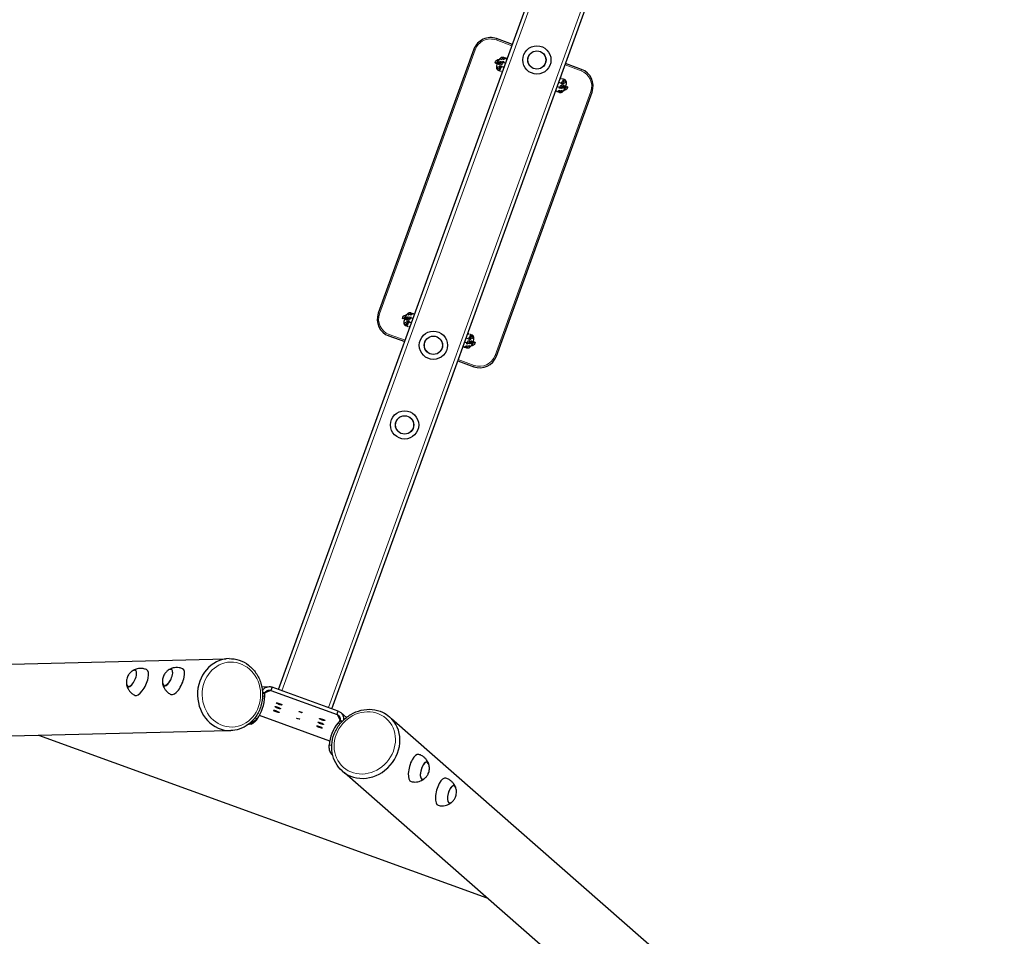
# Model space of a CAD drawing. Header units: millimetres. Extents: x 0 to 6535399, y 0 to 6021678.
# Tile 23 of 59: x 6532993.545 to 6532994.298, y 6021280.295 to 6021280.996. Entities that reach past the tile are written whole.
import ezdxf

# ---------------------------------------------------------------- set-up
doc = ezdxf.new("R2010")
doc.units = ezdxf.units.MM
for name, color, linetype, lineweight in [('PZT_plac zabaw', 7, 'Continuous', 15), ('Widoczne (ISO)', 7, 'Continuous', 25), ('Widoczne wąskie (ISO)', 7, 'Continuous', 15)]:
    doc.layers.add(name, color=color, linetype=linetype, lineweight=lineweight)

# ---------------------------------------------------------------- blocks, each defined once
blk = doc.blocks.new('hu stawka podwójna')
at = {"layer": 'Widoczne (ISO)'}
for p, q in [((3375.4, 4795.4), (2957.8, 3724.7)), ((3470, 4758.5), (3052.4, 3687.8)), ((3150, 3262), (3150, 3938)), ((2424, 3689), (2026, 3689)), ((2001, 3664), (2001, 3640)), ((2449, 3640), (2449, 3664)), ((2974, 3654.1), (2977.8, 3663.8)), ((2984.4, 3656.7), (2984.8, 3660.1)), ((2985.3, 3656.4), (2988.8, 3655.3)), ((3034.7, 3663.7), (3034, 3661.9)), ((2022.5, 3642.5), (2022.5, 3645.8)), ((2028.5, 3643.7), (2028.5, 3645.8)), ((2029.5, 3646.9), (2029.5, 3646.6)), ((2029.5, 3643.2), (2029.5, 3646.6)), ((2029.5, 3643.2), (2029.5, 3640)), ((2035.5, 3646.6), (2035.5, 3646.9)), ((2035.5, 3643.2), (2035.5, 3646.6)), ((2035.5, 3640), (2035.5, 3643.2)), ((2036.5, 3645.8), (2036.5, 3643.7)), ((2042.5, 3645.8), (2042.5, 3642.5)), ((2407.5, 3642.5), (2407.5, 3645.8)), ((2413.5, 3643.7), (2413.5, 3645.8)), ((2414.5, 3646.9), (2414.5, 3646.6)), ((2414.5, 3643.2), (2414.5, 3646.6)), ((2414.5, 3643.2), (2414.5, 3640)), ((2420.5, 3646.6), (2420.5, 3646.9)), ((2420.5, 3643.2), (2420.5, 3646.6)), ((2420.5, 3640), (2420.5, 3643.2)), ((2421.5, 3645.8), (2421.5, 3643.7)), ((2427.5, 3645.8), (2427.5, 3642.5)), ((2973.2, 3649.9), (2973.2, 3550.1)), ((2976, 3649.9), (2973.2, 3649.9)), ((2978.2, 3649.9), (2976, 3649.9)), ((2978.2, 3550.1), (2978.2, 3649.9)), ((3017.2, 3653), (3017.2, 3547)), ((2973.2, 3640), (176.8, 3640)), ((2973.2, 3560), (176.8, 3560)), ((2001, 3560), (2001, 3536)), ((2022.5, 3554.2), (2022.5, 3557.5)), ((2029.5, 3560), (2029.5, 3556.8)), ((2035.5, 3556.8), (2035.5, 3560)), ((2042.5, 3557.5), (2042.5, 3554.2)), ((2407.5, 3554.2), (2407.5, 3557.5)), ((2414.5, 3560), (2414.5, 3556.8)), ((2420.5, 3556.8), (2420.5, 3560)), ((2427.5, 3557.5), (2427.5, 3554.2)), ((2449, 3536), (2449, 3560)), ((2028.5, 3554.2), (2028.5, 3556.3)), ((2029.5, 3556.8), (2029.5, 3553.4)), ((2029.5, 3553.4), (2029.5, 3553.1)), ((2035.5, 3556.8), (2035.5, 3553.4)), ((2035.5, 3553.1), (2035.5, 3553.4)), ((2036.5, 3556.3), (2036.5, 3554.2)), ((2413.5, 3554.2), (2413.5, 3556.3)), ((2414.5, 3556.8), (2414.5, 3553.4)), ((2414.5, 3553.4), (2414.5, 3553.1)), ((2420.5, 3556.8), (2420.5, 3553.4)), ((2420.5, 3553.1), (2420.5, 3553.4)), ((2421.5, 3556.3), (2421.5, 3554.2)), ((2973.2, 3550.1), (2976, 3550.1)), ((2977.8, 3536.2), (2974, 3545.9)), ((2976, 3550.1), (2978.2, 3550.1)), ((2988.8, 3544.7), (2985.3, 3543.6)), ((2984.4, 3543.3), (2984.8, 3539.9)), ((3034, 3538.1), (3034.7, 3536.3)), ((2026, 3511), (2424, 3511)), ((3470, 2441.5), (3052.4, 3512.2)), ((3375.4, 2404.6), (2957.8, 3475.3))]:
    blk.add_line(p, q, dxfattribs=at)
for centre, radius in [((2010, 3600), 20), ((2440, 3600), 20), ((2560, 3600), 20), ((2010, 3600), 13), ((2440, 3600), 13), ((2560, 3600), 13)]:
    blk.add_circle(centre, radius, dxfattribs=at)
for centre, radius, start, end in [((2026, 3664), 25, 90, 180), ((2424, 3664), 25, 0, 90), ((2032.5, 3649), 5.25, 16.4202, 163.5798), ((2032.5, 3649), 5.25, 233.715, 235.1501), ((2032.5, 3646.9), 3, 0, 180), ((2032.5, 3649), 5.25, 304.8499, 306.285), ((2417.5, 3649), 5.25, 16.4202, 163.5798), ((2417.5, 3649), 5.25, 233.715, 235.1501), ((2417.5, 3646.9), 3, 0, 180), ((2417.5, 3649), 5.25, 304.8499, 306.285), ((2032.5, 3551), 5.25, 196.4202, 343.5798), ((2032.5, 3551), 5.25, 124.8499, 126.285), ((2032.5, 3553.1), 3, 180, 0), ((2032.5, 3551), 5.25, 53.715, 55.1501), ((2417.5, 3551), 5.25, 196.4202, 343.5798), ((2417.5, 3551), 5.25, 124.8499, 126.285), ((2417.5, 3553.1), 3, 180, 0), ((2417.5, 3551), 5.25, 53.715, 55.1501), ((2026, 3536), 25, 180, 270), ((2424, 3536), 25, 270, 0)]:
    blk.add_arc(centre, radius, start, end, dxfattribs=at)
for centre, major_axis, ratio, start_param, end_param in [((3029.4, 3841.2), (-13, -1), 0.400557, 5.752834, 9.955129), ((3030.5, 3827), (-19.9, -1.5), 0.400557, 6.271236, 9.436728), ((3010.8, 3793.6), (-13, -1), 0.400557, 5.752834, 9.955129), ((3011.9, 3779.4), (-19.9, -1.5), 0.400557, 6.271236, 9.436728), ((3003.6, 3702.5), (-47.5, 18.5), 0.899667, 3.141593, 6.283185), ((2984, 3652.2), (-4.66, 1.82), 0.899667, 4.772385, 4.956136), ((3003.9, 3703.2), (-52, 20.3), 0.899667, 1.630792, 2.262868), ((2984, 3547.8), (4.66, 1.82), 0.899667, 4.468642, 4.652393), ((3003.9, 3496.8), (52, 20.3), 0.899667, 0.878725, 1.5108), ((3003.6, 3497.5), (47.5, 18.5), 0.899667, 3.141593, 6.283185), ((3011.9, 3420.6), (19.9, -1.5), 0.400557, 6.271236, 9.436728), ((3010.8, 3406.4), (13, -1), 0.400557, 5.752834, 9.955129), ((3030.5, 3373), (19.9, -1.5), 0.400557, 6.271236, 9.436728), ((3029.4, 3358.8), (13, -1), 0.400557, 5.752834, 9.955129)]:
    blk.add_ellipse(centre, major_axis=major_axis, ratio=ratio, start_param=start_param, end_param=end_param, dxfattribs=at)
for centre, major_axis in [((2992.2, 3632.5), (0, 4.25)), ((2997.9, 3632.5), (0, 4.25)), ((3003.5, 3632.5), (0, 4.25)), ((2992.7, 3600), (0, 2.5)), ((3002.7, 3600), (0, 2.5)), ((2992.2, 3567.5), (0, 4.25)), ((2997.9, 3567.5), (0, 4.25)), ((3003.5, 3567.5), (0, 4.25))]:
    blk.add_ellipse(centre, major_axis=major_axis, ratio=0.173648, dxfattribs=at)
for points, knots in [([(3017.8, 3842.7), (3017.2, 3842.2), (3016.6, 3841.6), (3015.3, 3840.2), (3014.7, 3839.4), (3013.4, 3837.4), (3012.8, 3836.3), (3011.7, 3833.6), (3011.2, 3832.2), (3010.6, 3829), (3010.5, 3827.3), (3010.6, 3825.6)], [1.7009376, 1.7009376, 1.7009376, 1.7009376, 1.7962945, 1.7962945, 1.8916514, 1.8916514, 1.9870082, 1.9870082, 2.0823651, 2.0823651, 2.1777219, 2.1777219, 2.1777219, 2.1777219]), ([(3018.2, 3843.1), (3018, 3842.9), (3017.8, 3842.7), (3017.4, 3842.3), (3017.3, 3842.1), (3017, 3841.7), (3016.8, 3841.5), (3016.6, 3841), (3016.6, 3840.8), (3016.5, 3840.3), (3016.5, 3840.2), (3016.5, 3840)], [0.7378204, 0.7378204, 0.7378204, 0.7378204, 0.8418891, 0.8418891, 0.9459579, 0.9459579, 1.0500267, 1.0500267, 1.1540954, 1.1540954, 1.2278192, 1.2278192, 1.2278192, 1.2278192]), ([(3040.1, 3844.8), (3038.3, 3845.9), (3036.8, 3846.4), (3033.8, 3847.3), (3032.6, 3847.4), (3030.3, 3847.6), (3029.3, 3847.5), (3027.3, 3847.3), (3026.3, 3847.1), (3023.8, 3846.4), (3022.3, 3845.9), (3019.6, 3844.2), (3019, 3843.7), (3018.2, 3843.1)], [4.920101, 4.920101, 4.920101, 4.920101, 5.213827, 5.213827, 5.634008, 5.634008, 6.054189, 6.054189, 6.47437, 6.47437, 6.894551, 6.894551, 7.021006, 7.021006, 7.021006, 7.021006]), ([(3042.4, 3842), (3042.3, 3842.2), (3042.3, 3842.3), (3042.2, 3842.7), (3042.1, 3843), (3041.8, 3843.4), (3041.6, 3843.6), (3041.3, 3844), (3041.1, 3844.2), (3040.6, 3844.5), (3040.4, 3844.7), (3040.1, 3844.8)], [4.4301018, 4.4301018, 4.4301018, 4.4301018, 4.5038256, 4.5038256, 4.6078944, 4.6078944, 4.7119631, 4.7119631, 4.8160319, 4.8160319, 4.9201007, 4.9201007, 4.9201007, 4.9201007]), ([(3050.4, 3828.6), (3050.3, 3830.4), (3049.9, 3832), (3048.8, 3835.1), (3048.1, 3836.5), (3046.6, 3838.9), (3045.8, 3839.9), (3044.3, 3841.6), (3043.5, 3842.4), (3042, 3843.6), (3041.3, 3844.1), (3040.7, 3844.5)], [5.3432141, 5.3432141, 5.3432141, 5.3432141, 5.4385709, 5.4385709, 5.5339278, 5.5339278, 5.6292846, 5.6292846, 5.7246415, 5.7246415, 5.8199984, 5.8199984, 5.8199984, 5.8199984]), ([(2999.2, 3795.1), (2998.6, 3794.6), (2998, 3794), (2996.8, 3792.6), (2996.1, 3791.8), (2994.8, 3789.8), (2994.2, 3788.7), (2993.1, 3786.1), (2992.6, 3784.6), (2992, 3781.4), (2991.9, 3779.7), (2992, 3778)], [1.7009376, 1.7009376, 1.7009376, 1.7009376, 1.7962945, 1.7962945, 1.8916514, 1.8916514, 1.9870082, 1.9870082, 2.0823651, 2.0823651, 2.1777219, 2.1777219, 2.1777219, 2.1777219]), ([(2999.7, 3795.5), (2999.5, 3795.3), (2999.2, 3795.1), (2998.9, 3794.8), (2998.7, 3794.5), (2998.4, 3794.1), (2998.3, 3793.9), (2998.1, 3793.4), (2998, 3793.2), (2997.9, 3792.7), (2997.9, 3792.6), (2997.9, 3792.4)], [0.7378204, 0.7378204, 0.7378204, 0.7378204, 0.8418891, 0.8418891, 0.9459579, 0.9459579, 1.0500267, 1.0500267, 1.1540954, 1.1540954, 1.2278192, 1.2278192, 1.2278192, 1.2278192]), ([(3021.6, 3797.2), (3019.7, 3798.3), (3018.3, 3798.8), (3015.3, 3799.7), (3014, 3799.9), (3011.7, 3800), (3010.8, 3800), (3008.7, 3799.7), (3007.7, 3799.6), (3005.2, 3798.8), (3003.7, 3798.3), (3001.1, 3796.6), (3000.4, 3796.1), (2999.7, 3795.5)], [4.920101, 4.920101, 4.920101, 4.920101, 5.213827, 5.213827, 5.634008, 5.634008, 6.054189, 6.054189, 6.47437, 6.47437, 6.894551, 6.894551, 7.021006, 7.021006, 7.021006, 7.021006]), ([(3023.8, 3794.4), (3023.8, 3794.6), (3023.7, 3794.7), (3023.6, 3795.2), (3023.5, 3795.4), (3023.2, 3795.8), (3023.1, 3796), (3022.7, 3796.4), (3022.5, 3796.6), (3022.1, 3796.9), (3021.8, 3797.1), (3021.6, 3797.2)], [4.4301018, 4.4301018, 4.4301018, 4.4301018, 4.5038256, 4.5038256, 4.6078944, 4.6078944, 4.7119631, 4.7119631, 4.8160319, 4.8160319, 4.9201007, 4.9201007, 4.9201007, 4.9201007]), ([(3031.9, 3781.1), (3031.7, 3782.8), (3031.3, 3784.4), (3030.2, 3787.5), (3029.5, 3788.9), (3028.1, 3791.3), (3027.3, 3792.3), (3025.7, 3794.1), (3024.9, 3794.8), (3023.5, 3796), (3022.8, 3796.5), (3022.1, 3796.9)], [5.3432141, 5.3432141, 5.3432141, 5.3432141, 5.4385709, 5.4385709, 5.5339278, 5.5339278, 5.6292846, 5.6292846, 5.7246415, 5.7246415, 5.8199984, 5.8199984, 5.8199984, 5.8199984]), ([(3051.1, 3684), (3049.4, 3679.4), (3046.8, 3675.2), (3040.3, 3667.7), (3036.3, 3664.5), (3027.5, 3659.4), (3022.6, 3657.6), (3012.3, 3655.5), (3006.9, 3655.2), (2996.1, 3656.3), (2990.7, 3657.6), (2980.6, 3661.8), (2975.9, 3664.7), (2967.5, 3671.6), (2963.9, 3675.6), (2958.1, 3684.5), (2955.9, 3689.3), (2953.4, 3699.2), (2952.9, 3704.3), (2953.7, 3713.3), (2954.7, 3717.3), (2956.1, 3721)], [1.979858, 1.979858, 1.979858, 1.979858, 2.292991, 2.292991, 2.607918, 2.607918, 2.926815, 2.926815, 3.249388, 3.249388, 3.574105, 3.574105, 3.899422, 3.899422, 4.223927, 4.223927, 4.546022, 4.546022, 4.864221, 4.864221, 5.121451, 5.121451, 5.121451, 5.121451]), ([(2973.2, 3649.9), (2973.2, 3650.6), (2973.3, 3651.3), (2973.5, 3652.7), (2973.7, 3653.4), (2974.5, 3655.4), (2975.3, 3656.6), (2976.7, 3658.1), (2977.3, 3658.6), (2978.9, 3659.7), (2980, 3660.3), (2981.5, 3660.7), (2981.8, 3660.8), (2982.3, 3660.9), (2982.6, 3661), (2982.8, 3661)], [0, 0, 0, 0, 0.215028, 0.215028, 0.429942, 0.429942, 0.860867, 0.860867, 1.075771, 1.075771, 1.451469, 1.451469, 1.545162, 1.545162, 1.614562, 1.614562, 1.614562, 1.614562]), ([(2984.4, 3656.7), (2984, 3656.6), (2983.6, 3656.5), (2982.3, 3656.2), (2981.5, 3655.8), (2980.1, 3654.6), (2979.5, 3653.9), (2978.8, 3652.7), (2978.6, 3652.1), (2978.3, 3651.3), (2978.3, 3651), (2978.2, 3650.5), (2978.2, 3650.2), (2978.2, 3649.9)], [0, 0, 0, 0, 0.137584, 0.137584, 0.413561, 0.413561, 0.689523, 0.689523, 0.861929, 0.861929, 0.948017, 0.948017, 1.034108, 1.034108, 1.034108, 1.034108]), ([(3034, 3661.9), (3033.8, 3661.4), (3033.4, 3660.8), (3032.3, 3659.5), (3031.6, 3658.9), (3029.9, 3657.5), (3028.8, 3656.8), (3027, 3655.8), (3026.2, 3655.4), (3024.6, 3654.7), (3023.8, 3654.5), (3023, 3654.3)], [0, 0, 0, 0, 0.360072, 0.360072, 0.717904, 0.717904, 1.097785, 1.097785, 1.355205, 1.355205, 1.610219, 1.610219, 1.610219, 1.610219]), ([(2022.5, 3645.8), (2022.5, 3646.3), (2022.6, 3646.7), (2022.9, 3647.6), (2023.1, 3647.9), (2023.7, 3648.7), (2024.1, 3649), (2025.1, 3649.7), (2025.8, 3650), (2027.5, 3650.5), (2028.5, 3650.7), (2030.6, 3651), (2031.6, 3651), (2033.5, 3651), (2034.4, 3651), (2036.3, 3650.8), (2037.2, 3650.6), (2039, 3650.1), (2039.8, 3649.8), (2041, 3648.9), (2041.3, 3648.7), (2041.9, 3647.9), (2042.3, 3647.3), (2042.5, 3646.4), (2042.5, 3646.1), (2042.5, 3645.8)], [3.141593, 3.141593, 3.141593, 3.141593, 3.258757, 3.258757, 3.389813, 3.389813, 3.571994, 3.571994, 3.906333, 3.906333, 4.346266, 4.346266, 4.716495, 4.716495, 5.074886, 5.074886, 5.444856, 5.444856, 5.867385, 5.867385, 6.027063, 6.027063, 6.213775, 6.213775, 6.283185, 6.283185, 6.283185, 6.283185]), ([(2023.4, 3640), (2023.4, 3640), (2023.4, 3640), (2023.1, 3640.4), (2022.7, 3641), (2022.5, 3641.9), (2022.5, 3642.2), (2022.5, 3642.5)], [2.8844971, 2.8844971, 2.8844971, 2.8844971, 2.8854705, 2.8854705, 3.072182, 3.072182, 3.1415927, 3.1415927, 3.1415927, 3.1415927]), ([(2029.5, 3643.5), (2029.4, 3643.5), (2029.3, 3643.6), (2028.8, 3643.7), (2028.5, 3643.8), (2028.1, 3643.9), (2027.9, 3644), (2027.9, 3644), (2027.8, 3644), (2027.8, 3644)], [8.3862819, 8.3862819, 8.3862819, 8.3862819, 8.4644676, 8.4644676, 8.7085702, 8.7085702, 8.9079461, 8.9079461, 8.9838634, 8.9838634, 8.9838634, 8.9838634]), ([(2028.5, 3644.5), (2028.6, 3644.6), (2028.7, 3644.6), (2029, 3644.7), (2029.2, 3644.7), (2029.5, 3644.8)], [3.939002, 3.939002, 3.939002, 3.939002, 4.0075559, 4.0075559, 4.1800887, 4.1800887, 4.1800887, 4.1800887]), ([(2035.5, 3644.8), (2035.6, 3644.8), (2035.7, 3644.7), (2036.1, 3644.7), (2036.3, 3644.6), (2036.5, 3644.5)], [5.2446892, 5.2446892, 5.2446892, 5.2446892, 5.322875, 5.322875, 5.4857759, 5.4857759, 5.4857759, 5.4857759]), ([(2037.2, 3644), (2037.2, 3644), (2037.1, 3644), (2037.1, 3644), (2037, 3643.9), (2036.7, 3643.8), (2036.5, 3643.7), (2036, 3643.6), (2035.8, 3643.6), (2035.5, 3643.5)], [6.7240999, 6.7240999, 6.7240999, 6.7240999, 6.8061758, 6.8061758, 6.9591269, 6.9591269, 7.1491485, 7.1491485, 7.3216814, 7.3216814, 7.3216814, 7.3216814]), ([(2042.5, 3642.5), (2042.5, 3642), (2042.4, 3641.6), (2042.1, 3640.7), (2041.9, 3640.4), (2041.6, 3640), (2041.6, 3640), (2041.6, 3640)], [0, 0, 0, 0, 0.1171641, 0.1171641, 0.2482204, 0.2482204, 0.2570955, 0.2570955, 0.2570955, 0.2570955]), ([(2407.5, 3645.8), (2407.5, 3646.3), (2407.6, 3646.7), (2407.9, 3647.6), (2408.1, 3647.9), (2408.7, 3648.7), (2409.1, 3649), (2410.1, 3649.7), (2410.8, 3650), (2412.5, 3650.5), (2413.5, 3650.7), (2415.6, 3651), (2416.6, 3651), (2418.5, 3651), (2419.4, 3651), (2421.3, 3650.8), (2422.2, 3650.6), (2424, 3650.1), (2424.8, 3649.8), (2426, 3648.9), (2426.3, 3648.7), (2426.9, 3647.9), (2427.3, 3647.3), (2427.5, 3646.4), (2427.5, 3646.1), (2427.5, 3645.8)], [3.141593, 3.141593, 3.141593, 3.141593, 3.258757, 3.258757, 3.389813, 3.389813, 3.571994, 3.571994, 3.906333, 3.906333, 4.346266, 4.346266, 4.716495, 4.716495, 5.074886, 5.074886, 5.444856, 5.444856, 5.867385, 5.867385, 6.027063, 6.027063, 6.213775, 6.213775, 6.283185, 6.283185, 6.283185, 6.283185]), ([(2408.4, 3640), (2408.4, 3640), (2408.4, 3640), (2408.1, 3640.4), (2407.7, 3641), (2407.5, 3641.9), (2407.5, 3642.2), (2407.5, 3642.5)], [2.8844971, 2.8844971, 2.8844971, 2.8844971, 2.8854705, 2.8854705, 3.072182, 3.072182, 3.1415927, 3.1415927, 3.1415927, 3.1415927]), ([(2414.5, 3643.5), (2414.4, 3643.5), (2414.3, 3643.6), (2413.8, 3643.7), (2413.5, 3643.8), (2413.1, 3643.9), (2412.9, 3644), (2412.9, 3644), (2412.8, 3644), (2412.8, 3644)], [2.1030966, 2.1030966, 2.1030966, 2.1030966, 2.1812823, 2.1812823, 2.4253849, 2.4253849, 2.6247608, 2.6247608, 2.7006781, 2.7006781, 2.7006781, 2.7006781]), ([(2413.5, 3644.5), (2413.6, 3644.6), (2413.7, 3644.6), (2414, 3644.7), (2414.2, 3644.7), (2414.5, 3644.8)], [3.939002, 3.939002, 3.939002, 3.939002, 4.0075559, 4.0075559, 4.1800887, 4.1800887, 4.1800887, 4.1800887]), ([(2420.5, 3644.8), (2420.6, 3644.8), (2420.7, 3644.7), (2421.1, 3644.7), (2421.3, 3644.6), (2421.5, 3644.5)], [5.2446892, 5.2446892, 5.2446892, 5.2446892, 5.322875, 5.322875, 5.4857759, 5.4857759, 5.4857759, 5.4857759]), ([(2422.2, 3644), (2422.2, 3644), (2422.1, 3644), (2422.1, 3644), (2422, 3643.9), (2421.7, 3643.8), (2421.5, 3643.7), (2421, 3643.6), (2420.8, 3643.6), (2420.5, 3643.5)], [0.4409146, 0.4409146, 0.4409146, 0.4409146, 0.5229905, 0.5229905, 0.6759416, 0.6759416, 0.8659632, 0.8659632, 1.0384961, 1.0384961, 1.0384961, 1.0384961]), ([(2427.5, 3642.5), (2427.5, 3642), (2427.4, 3641.6), (2427.1, 3640.7), (2426.9, 3640.4), (2426.6, 3640), (2426.6, 3640), (2426.6, 3640)], [0, 0, 0, 0, 0.1171641, 0.1171641, 0.2482204, 0.2482204, 0.2570955, 0.2570955, 0.2570955, 0.2570955]), ([(2022.5, 3557.5), (2022.5, 3558), (2022.6, 3558.4), (2022.9, 3559.3), (2023.1, 3559.6), (2023.4, 3560), (2023.4, 3560), (2023.4, 3560)], [0, 0, 0, 0, 0.1171641, 0.1171641, 0.2482204, 0.2482204, 0.2570955, 0.2570955, 0.2570955, 0.2570955]), ([(2041.6, 3560), (2041.6, 3560), (2041.6, 3560), (2041.9, 3559.6), (2042.3, 3559), (2042.5, 3558.1), (2042.5, 3557.8), (2042.5, 3557.5)], [2.8844971, 2.8844971, 2.8844971, 2.8844971, 2.8854705, 2.8854705, 3.072182, 3.072182, 3.1415927, 3.1415927, 3.1415927, 3.1415927]), ([(2407.5, 3557.5), (2407.5, 3558), (2407.6, 3558.4), (2407.9, 3559.3), (2408.1, 3559.6), (2408.4, 3560), (2408.4, 3560), (2408.4, 3560)], [0, 0, 0, 0, 0.1171641, 0.1171641, 0.2482204, 0.2482204, 0.2570955, 0.2570955, 0.2570955, 0.2570955]), ([(2426.6, 3560), (2426.6, 3560), (2426.6, 3560), (2426.9, 3559.6), (2427.3, 3559), (2427.5, 3558.1), (2427.5, 3557.8), (2427.5, 3557.5)], [2.8844971, 2.8844971, 2.8844971, 2.8844971, 2.8854705, 2.8854705, 3.072182, 3.072182, 3.1415927, 3.1415927, 3.1415927, 3.1415927]), ([(2042.5, 3554.2), (2042.5, 3553.7), (2042.4, 3553.3), (2042.1, 3552.4), (2041.9, 3552.1), (2041.3, 3551.3), (2040.9, 3551), (2039.9, 3550.3), (2039.2, 3550), (2037.5, 3549.5), (2036.5, 3549.3), (2034.4, 3549), (2033.4, 3549), (2031.5, 3549), (2030.6, 3549), (2028.7, 3549.2), (2027.8, 3549.4), (2026, 3549.9), (2025.2, 3550.2), (2024, 3551.1), (2023.7, 3551.3), (2023.1, 3552.1), (2022.7, 3552.7), (2022.5, 3553.6), (2022.5, 3553.9), (2022.5, 3554.2)], [3.141593, 3.141593, 3.141593, 3.141593, 3.258757, 3.258757, 3.389813, 3.389813, 3.571994, 3.571994, 3.906333, 3.906333, 4.346266, 4.346266, 4.716495, 4.716495, 5.074886, 5.074886, 5.444856, 5.444856, 5.867385, 5.867385, 6.027063, 6.027063, 6.213775, 6.213775, 6.283185, 6.283185, 6.283185, 6.283185]), ([(2027.8, 3556), (2027.8, 3556), (2027.9, 3556), (2027.9, 3556), (2028, 3556.1), (2028.3, 3556.2), (2028.5, 3556.3), (2029, 3556.4), (2029.2, 3556.4), (2029.5, 3556.5)], [6.7240999, 6.7240999, 6.7240999, 6.7240999, 6.8061758, 6.8061758, 6.9591269, 6.9591269, 7.1491485, 7.1491485, 7.3216814, 7.3216814, 7.3216814, 7.3216814]), ([(2029.5, 3555.2), (2029.4, 3555.2), (2029.3, 3555.3), (2028.9, 3555.3), (2028.7, 3555.4), (2028.5, 3555.5)], [5.2446892, 5.2446892, 5.2446892, 5.2446892, 5.322875, 5.322875, 5.4857759, 5.4857759, 5.4857759, 5.4857759]), ([(2035.5, 3556.5), (2035.6, 3556.5), (2035.7, 3556.4), (2036.2, 3556.3), (2036.5, 3556.2), (2036.9, 3556.1), (2037.1, 3556), (2037.1, 3556), (2037.2, 3556), (2037.2, 3556)], [8.3862819, 8.3862819, 8.3862819, 8.3862819, 8.4644676, 8.4644676, 8.7085702, 8.7085702, 8.9079461, 8.9079461, 8.9838634, 8.9838634, 8.9838634, 8.9838634]), ([(2036.5, 3555.5), (2036.4, 3555.4), (2036.3, 3555.4), (2036, 3555.3), (2035.8, 3555.3), (2035.5, 3555.2)], [3.939002, 3.939002, 3.939002, 3.939002, 4.0075559, 4.0075559, 4.1800887, 4.1800887, 4.1800887, 4.1800887]), ([(2427.5, 3554.2), (2427.5, 3553.7), (2427.4, 3553.3), (2427.1, 3552.4), (2426.9, 3552.1), (2426.3, 3551.3), (2425.9, 3551), (2424.9, 3550.3), (2424.2, 3550), (2422.5, 3549.5), (2421.5, 3549.3), (2419.4, 3549), (2418.4, 3549), (2416.5, 3549), (2415.6, 3549), (2413.7, 3549.2), (2412.8, 3549.4), (2411, 3549.9), (2410.2, 3550.2), (2409, 3551.1), (2408.7, 3551.3), (2408.1, 3552.1), (2407.7, 3552.7), (2407.5, 3553.6), (2407.5, 3553.9), (2407.5, 3554.2)], [3.141593, 3.141593, 3.141593, 3.141593, 3.258757, 3.258757, 3.389813, 3.389813, 3.571994, 3.571994, 3.906333, 3.906333, 4.346266, 4.346266, 4.716495, 4.716495, 5.074886, 5.074886, 5.444856, 5.444856, 5.867385, 5.867385, 6.027063, 6.027063, 6.213775, 6.213775, 6.283185, 6.283185, 6.283185, 6.283185]), ([(2412.8, 3556), (2412.8, 3556), (2412.9, 3556), (2412.9, 3556), (2413, 3556.1), (2413.3, 3556.2), (2413.5, 3556.3), (2414, 3556.4), (2414.2, 3556.4), (2414.5, 3556.5)], [6.7240999, 6.7240999, 6.7240999, 6.7240999, 6.8061758, 6.8061758, 6.9591269, 6.9591269, 7.1491485, 7.1491485, 7.3216814, 7.3216814, 7.3216814, 7.3216814]), ([(2414.5, 3555.2), (2414.4, 3555.2), (2414.3, 3555.3), (2413.9, 3555.3), (2413.7, 3555.4), (2413.5, 3555.5)], [5.2446892, 5.2446892, 5.2446892, 5.2446892, 5.322875, 5.322875, 5.4857759, 5.4857759, 5.4857759, 5.4857759]), ([(2420.5, 3556.5), (2420.6, 3556.5), (2420.7, 3556.4), (2421.2, 3556.3), (2421.5, 3556.2), (2421.9, 3556.1), (2422.1, 3556), (2422.1, 3556), (2422.2, 3556), (2422.2, 3556)], [8.3862819, 8.3862819, 8.3862819, 8.3862819, 8.4644676, 8.4644676, 8.7085702, 8.7085702, 8.9079461, 8.9079461, 8.9838634, 8.9838634, 8.9838634, 8.9838634]), ([(2421.5, 3555.5), (2421.4, 3555.4), (2421.3, 3555.4), (2421, 3555.3), (2420.8, 3555.3), (2420.5, 3555.2)], [3.939002, 3.939002, 3.939002, 3.939002, 4.0075559, 4.0075559, 4.1800887, 4.1800887, 4.1800887, 4.1800887]), ([(2956.1, 3479), (2954.3, 3483.5), (2953.4, 3488.4), (2953.1, 3498.3), (2953.8, 3503.3), (2956.9, 3513), (2959.3, 3517.7), (2965.4, 3526.2), (2969.2, 3530.1), (2977.9, 3536.6), (2982.8, 3539.2), (2993, 3543), (2998.4, 3544.1), (3009.3, 3544.7), (3014.7, 3544.2), (3024.9, 3541.6), (3029.8, 3539.5), (3038.4, 3533.9), (3042.2, 3530.5), (3047.7, 3523.3), (3049.7, 3519.8), (3051.1, 3516)], [1.161734, 1.161734, 1.161734, 1.161734, 1.474867, 1.474867, 1.789794, 1.789794, 2.108691, 2.108691, 2.431264, 2.431264, 2.755981, 2.755981, 3.081298, 3.081298, 3.405803, 3.405803, 3.727898, 3.727898, 4.046097, 4.046097, 4.303327, 4.303327, 4.303327, 4.303327]), ([(2982.8, 3539), (2982.8, 3539), (2982.8, 3539), (2982.1, 3539.1), (2981.4, 3539.3), (2979.3, 3540), (2978.1, 3540.7), (2976.5, 3542.1), (2976, 3542.6), (2974.8, 3544.2), (2974.2, 3545.3), (2973.7, 3546.7), (2973.6, 3547), (2973.4, 3547.8), (2973.3, 3548.3), (2973.2, 3549.2), (2973.2, 3549.6), (2973.2, 3550.1)], [0.211832, 0.211832, 0.211832, 0.211832, 0.215028, 0.215028, 0.429942, 0.429942, 0.860867, 0.860867, 1.075771, 1.075771, 1.451469, 1.451469, 1.545162, 1.545162, 1.685727, 1.685727, 1.826296, 1.826296, 1.826296, 1.826296]), ([(2978.2, 3550.1), (2978.2, 3549.7), (2978.2, 3549.2), (2978.5, 3547.9), (2978.9, 3547), (2980, 3545.5), (2980.6, 3544.9), (2981.8, 3544.1), (2982.3, 3543.9), (2983.1, 3543.6), (2983.4, 3543.5), (2983.9, 3543.4), (2984.2, 3543.4), (2984.4, 3543.3)], [0, 0, 0, 0, 0.137584, 0.137584, 0.413561, 0.413561, 0.689523, 0.689523, 0.861929, 0.861929, 0.948017, 0.948017, 1.034108, 1.034108, 1.034108, 1.034108]), ([(3023, 3545.7), (3023.7, 3545.6), (3024.3, 3545.4), (3026.3, 3544.6), (3027.6, 3543.9), (3029.9, 3542.5), (3030.9, 3541.8), (3032.3, 3540.5), (3032.7, 3540), (3033.5, 3539), (3033.8, 3538.5), (3034, 3538.1)], [0, 0, 0, 0, 0.211158, 0.211158, 0.638648, 0.638648, 1.042589, 1.042589, 1.319243, 1.319243, 1.616634, 1.616634, 1.616634, 1.616634]), ([(2992, 3422), (2991.9, 3420.3), (2992, 3418.6), (2992.6, 3415.4), (2993.1, 3413.9), (2994.2, 3411.3), (2994.8, 3410.2), (2996.1, 3408.2), (2996.8, 3407.4), (2998, 3406), (2998.6, 3405.4), (2999.2, 3404.9)], [4.9618756, 4.9618756, 4.9618756, 4.9618756, 5.0572325, 5.0572325, 5.1525893, 5.1525893, 5.2479462, 5.2479462, 5.343303, 5.343303, 5.4386599, 5.4386599, 5.4386599, 5.4386599]), ([(3022.1, 3403.1), (3022.8, 3403.5), (3023.5, 3404), (3024.9, 3405.2), (3025.7, 3405.9), (3027.3, 3407.7), (3028.1, 3408.7), (3029.5, 3411.1), (3030.2, 3412.5), (3031.3, 3415.6), (3031.7, 3417.2), (3031.9, 3418.9)], [1.3195992, 1.3195992, 1.3195992, 1.3195992, 1.414956, 1.414956, 1.5103129, 1.5103129, 1.6056698, 1.6056698, 1.7010266, 1.7010266, 1.7963835, 1.7963835, 1.7963835, 1.7963835]), ([(2997.9, 3407.6), (2997.9, 3407.4), (2997.9, 3407.3), (2998, 3406.8), (2998.1, 3406.6), (2998.3, 3406.1), (2998.4, 3405.9), (2998.7, 3405.5), (2998.9, 3405.2), (2999.2, 3404.9), (2999.5, 3404.7), (2999.7, 3404.5)], [4.0487634, 4.0487634, 4.0487634, 4.0487634, 4.1224871, 4.1224871, 4.2265559, 4.2265559, 4.3306247, 4.3306247, 4.4346934, 4.4346934, 4.5387622, 4.5387622, 4.5387622, 4.5387622]), ([(2999.7, 3404.5), (3001.4, 3403.1), (3002.7, 3402.4), (3005.5, 3401.1), (3006.8, 3400.7), (3009, 3400.2), (3009.9, 3400.1), (3012, 3400), (3013, 3400), (3015.6, 3400.4), (3017.2, 3400.7), (3020.1, 3401.9), (3020.8, 3402.3), (3021.6, 3402.8)], [4.538762, 4.538762, 4.538762, 4.538762, 4.832489, 4.832489, 5.25267, 5.25267, 5.672851, 5.672851, 6.093032, 6.093032, 6.513213, 6.513213, 6.639667, 6.639667, 6.639667, 6.639667]), ([(3021.6, 3402.8), (3021.8, 3402.9), (3022.1, 3403.1), (3022.5, 3403.4), (3022.7, 3403.6), (3023.1, 3404), (3023.2, 3404.2), (3023.5, 3404.6), (3023.6, 3404.8), (3023.7, 3405.3), (3023.8, 3405.4), (3023.8, 3405.6)], [0.3564819, 0.3564819, 0.3564819, 0.3564819, 0.4605507, 0.4605507, 0.5646194, 0.5646194, 0.6686882, 0.6686882, 0.772757, 0.772757, 0.8464807, 0.8464807, 0.8464807, 0.8464807]), ([(3010.6, 3374.4), (3010.5, 3372.7), (3010.6, 3371), (3011.2, 3367.8), (3011.7, 3366.4), (3012.8, 3363.7), (3013.4, 3362.6), (3014.7, 3360.6), (3015.3, 3359.8), (3016.6, 3358.4), (3017.2, 3357.8), (3017.8, 3357.3)], [4.9618756, 4.9618756, 4.9618756, 4.9618756, 5.0572325, 5.0572325, 5.1525893, 5.1525893, 5.2479462, 5.2479462, 5.343303, 5.343303, 5.4386599, 5.4386599, 5.4386599, 5.4386599]), ([(3040.7, 3355.5), (3041.3, 3355.9), (3042, 3356.4), (3043.5, 3357.6), (3044.3, 3358.4), (3045.8, 3360.1), (3046.6, 3361.1), (3048.1, 3363.5), (3048.8, 3364.9), (3049.9, 3368), (3050.3, 3369.6), (3050.4, 3371.4)], [1.3195992, 1.3195992, 1.3195992, 1.3195992, 1.414956, 1.414956, 1.5103129, 1.5103129, 1.6056698, 1.6056698, 1.7010266, 1.7010266, 1.7963835, 1.7963835, 1.7963835, 1.7963835]), ([(3016.5, 3360), (3016.5, 3359.8), (3016.5, 3359.7), (3016.6, 3359.2), (3016.6, 3359), (3016.8, 3358.5), (3017, 3358.3), (3017.3, 3357.9), (3017.4, 3357.7), (3017.8, 3357.3), (3018, 3357.1), (3018.2, 3356.9)], [4.0487634, 4.0487634, 4.0487634, 4.0487634, 4.1224871, 4.1224871, 4.2265559, 4.2265559, 4.3306247, 4.3306247, 4.4346934, 4.4346934, 4.5387622, 4.5387622, 4.5387622, 4.5387622]), ([(3018.2, 3356.9), (3019.9, 3355.5), (3021.3, 3354.8), (3024.1, 3353.5), (3025.3, 3353.1), (3027.5, 3352.6), (3028.5, 3352.5), (3030.5, 3352.4), (3031.6, 3352.5), (3034.2, 3352.8), (3035.7, 3353.1), (3038.6, 3354.4), (3039.3, 3354.7), (3040.1, 3355.2)], [4.538762, 4.538762, 4.538762, 4.538762, 4.832489, 4.832489, 5.25267, 5.25267, 5.672851, 5.672851, 6.093032, 6.093032, 6.513213, 6.513213, 6.639667, 6.639667, 6.639667, 6.639667]), ([(3040.1, 3355.2), (3040.4, 3355.3), (3040.6, 3355.5), (3041.1, 3355.8), (3041.3, 3356), (3041.6, 3356.4), (3041.8, 3356.6), (3042.1, 3357), (3042.2, 3357.3), (3042.3, 3357.7), (3042.3, 3357.8), (3042.4, 3358)], [0.3564819, 0.3564819, 0.3564819, 0.3564819, 0.4605507, 0.4605507, 0.5646194, 0.5646194, 0.6686882, 0.6686882, 0.772757, 0.772757, 0.8464807, 0.8464807, 0.8464807, 0.8464807])]:
    blk.add_open_spline(points, degree=3, knots=knots, dxfattribs=at)
at = {"layer": 'Widoczne wąskie (ISO)'}
for p, q in [((2026, 3689), (2026, 3687)), ((2026, 3687), (2424, 3687)), ((2424, 3687), (2424, 3689)), ((2003, 3664), (2001, 3664)), ((2003, 3640), (2003, 3664)), ((2449, 3664), (2447, 3664)), ((2447, 3664), (2447, 3640)), ((2986.3, 3659.5), (2985.3, 3656.4)), ((2988.8, 3655.3), (2989.7, 3658.2)), ((3021.7, 3657.6), (3023, 3654.3)), ((3033.4, 3662.8), (3034, 3661.9)), ((2979.9, 3654.3), (2978.2, 3649.9)), ((2973.2, 3635), (176.8, 3635)), ((2973.2, 3565), (176.8, 3565)), ((2003, 3536), (2003, 3560)), ((2447, 3560), (2447, 3536)), ((2978.2, 3550.1), (2979.9, 3545.7)), ((2985.3, 3543.6), (2986.3, 3540.5)), ((2989.7, 3541.8), (2988.8, 3544.7)), ((3021.7, 3542.4), (3023, 3545.7)), ((2001, 3536), (2003, 3536)), ((2447, 3536), (2449, 3536)), ((3033.4, 3537.2), (3034, 3538.1)), ((2026, 3513), (2026, 3511)), ((2424, 3513), (2026, 3513)), ((2424, 3511), (2424, 3513))]:
    blk.add_line(p, q, dxfattribs=at)
for centre in [(2010, 3600), (2440, 3600), (2560, 3600)]:
    blk.add_circle(centre, 12.7, dxfattribs=at)
for centre, start, end in [((2026, 3664), 90, 180), ((2424, 3664), 0, 90), ((2026, 3536), 180, 270), ((2424, 3536), 270, 0)]:
    blk.add_arc(centre, 23, start, end, dxfattribs=at)
for centre, major_axis, ratio, start_param, end_param in [((3029.4, 3841.4), (12.6, 1), 0.400557, 2.621249, 6.803529), ((3010.8, 3793.9), (12.6, 1), 0.400557, 2.621249, 6.803529), ((2025.5, 3645.8), (3, 0), 0.94803, 0, 3.141593), ((2025.5, 3642.5), (-3, 0), 0.94803, 3.66101, 6.283185), ((2032.5, 3646.6), (3, 0), 0.94803, 0, 3.141593), ((2032.5, 3643.2), (-3, 0), 0.94803, 3.141593, 6.283185), ((2039.5, 3645.8), (-3, 0), 0.94803, 3.141593, 6.283185), ((2039.5, 3642.5), (3, 0), 0.94803, 0, 2.622175), ((2410.5, 3645.8), (3, 0), 0.94803, 0, 3.141593), ((2410.5, 3642.5), (-3, 0), 0.94803, 3.66101, 6.283185), ((2417.5, 3646.6), (3, 0), 0.94803, 0, 3.141593), ((2417.5, 3643.2), (-3, 0), 0.94803, 3.141593, 6.283185), ((2424.5, 3645.8), (-3, 0), 0.94803, 3.141593, 6.283185), ((2424.5, 3642.5), (3, 0), 0.94803, 0, 2.622175), ((2025.5, 3557.5), (-3, 0), 0.94803, 0, 2.622175), ((2039.5, 3557.5), (3, 0), 0.94803, 3.66101, 6.283185), ((2410.5, 3557.5), (-3, 0), 0.94803, 0, 2.622175), ((2424.5, 3557.5), (3, 0), 0.94803, 3.66101, 6.283185), ((2025.5, 3554.2), (3, 0), 0.94803, 3.141593, 6.283185), ((2032.5, 3556.8), (3, 0), 0.94803, 3.141593, 6.283185), ((2032.5, 3553.4), (-3, 0), 0.94803, 0, 3.141593), ((2039.5, 3554.2), (-3, 0), 0.94803, 0, 3.141593), ((2410.5, 3554.2), (3, 0), 0.94803, 3.141593, 6.283185), ((2417.5, 3556.8), (3, 0), 0.94803, 3.141593, 6.283185), ((2417.5, 3553.4), (-3, 0), 0.94803, 0, 3.141593), ((2424.5, 3554.2), (-3, 0), 0.94803, 0, 3.141593), ((3010.8, 3406.1), (-12.6, 1), 0.400557, 2.621249, 6.803529), ((3029.4, 3358.6), (-12.6, 1), 0.400557, 2.621249, 6.803529)]:
    blk.add_ellipse(centre, major_axis=major_axis, ratio=ratio, start_param=start_param, end_param=end_param, dxfattribs=at)
for centre, major_axis in [((3002.8, 3700.5), (-42.9, 16.7)), ((3002.8, 3499.5), (42.9, 16.7))]:
    blk.add_ellipse(centre, major_axis=major_axis, ratio=0.899667, dxfattribs=at)

msp = doc.modelspace()

# ---------------------------------------------------------------- block references
at = {"layer": 'PZT_plac zabaw', "xscale": 0.00054, "yscale": 0.00054, "zscale": 0.00054, "rotation": 250.075722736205}
msp.add_blockref('hu stawka podwójna', (6532992.48303, 6021282.64845), dxfattribs=at)

doc.saveas('drawing.dxf')
